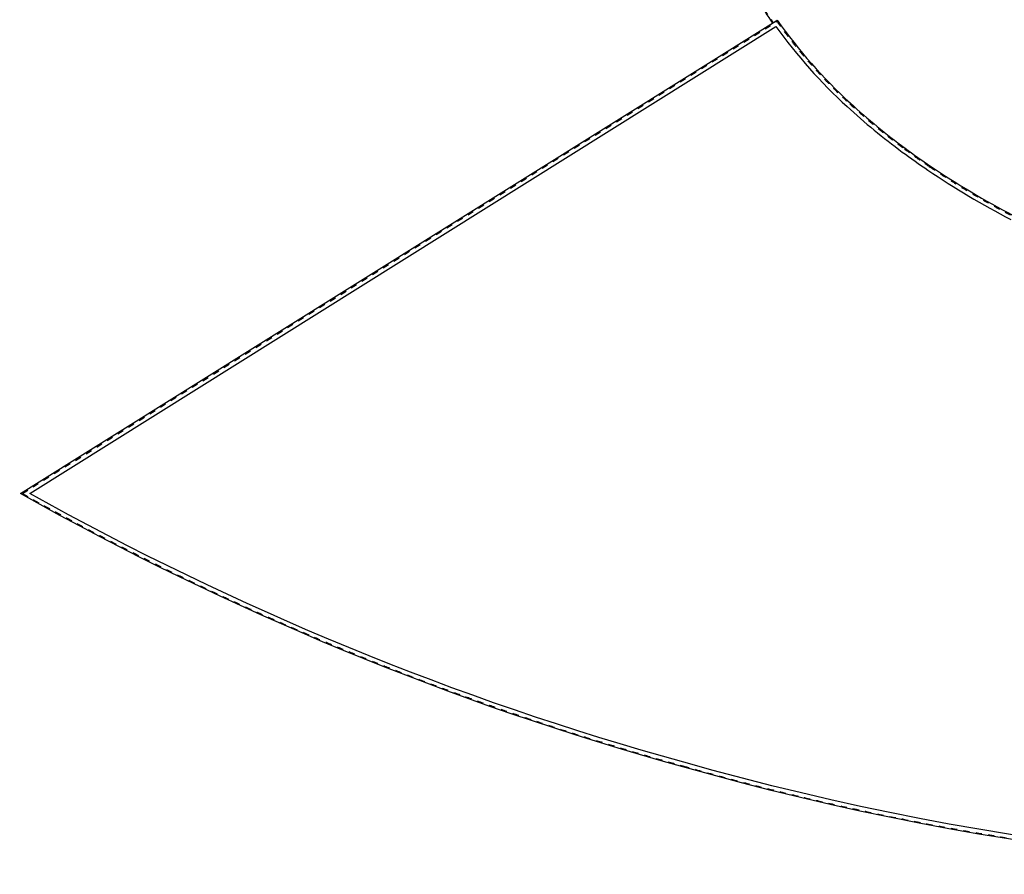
# Model space of a CAD drawing. Header units: millimetres. Extents: x -3528 to 120637, y -30575 to 25397.
# Tile 1 of 24: x 4299 to 35767, y -30575 to -3260. Entities that reach past the tile are written whole.
import ezdxf

# ---------------------------------------------------------------- set-up
doc = ezdxf.new("R2010")
doc.units = ezdxf.units.MM
doc.header["$LTSCALE"] = 100
doc.header["$MEASUREMENT"] = 0
doc.linetypes.add('TEGELS', pattern=[4, 2, -2])
doc.layers.add('AL27----_DAKEN', color=8, linetype='CONTINUOUS')

msp = doc.modelspace()

# ---------------------------------------------------------------- linework, layer by layer
at = {"layer": 'AL27----_DAKEN'}
for points in [[(85929, -23139, -0.17338), (25490, -27139, -0.060896), (4327, -18407), (28473, -3296), (28505, -3273, 0.053963), (30849, -5928, 0.026968), (32596, -7368, 0.010498), (33411, -7945, 0.028082), (36049, -9514, 0.00806)], [(85736, -23059, -0.172965), (25530, -26995, -0.060225), (4621, -18400), (28466, -3477, 0.051787), (30748, -6039, 0.026964), (32507, -7489, 0.010498), (33327, -8069, 0.028082), (35979, -9647, 0.008059)]]:
    msp.add_lwpolyline(points, format="xyb", dxfattribs=at)
at = {"layer": 'AL27----_DAKEN', "linetype": 'TEGELS'}
msp.add_lwpolyline([(85890, -23123, -0.173297), (25498, -27111, -0.060762), (4386, -18405), (28489, -3321), (28498, -3315, 0.053508), (30829, -5950, 0.026968), (32578, -7392, 0.010498), (33394, -7970, 0.028082), (36035, -9541, 0.00806)], format="xyb", dxfattribs=at)
msp.add_ellipse((56250, 3000), major_axis=(-30000, 0), ratio=0.571567, start_param=0.200203, end_param=0.379442, dxfattribs=at)
at = {"layer": 'AL27----_DAKEN'}
msp.add_open_spline([(26821, -420), (26888, -610), (26962, -800), (27158, -1271), (27288, -1551), (27573, -2108), (27728, -2384), (28040, -2896), (28195, -3133), (28358, -3367)], degree=3, knots=[6.4833886, 6.4833886, 6.4833886, 6.4833886, 6.5172579, 6.5172579, 6.5678625, 6.5678625, 6.6184671, 6.6184671, 6.6625503, 6.6625503, 6.6625503, 6.6625503], dxfattribs=at)

doc.saveas('drawing.dxf')
